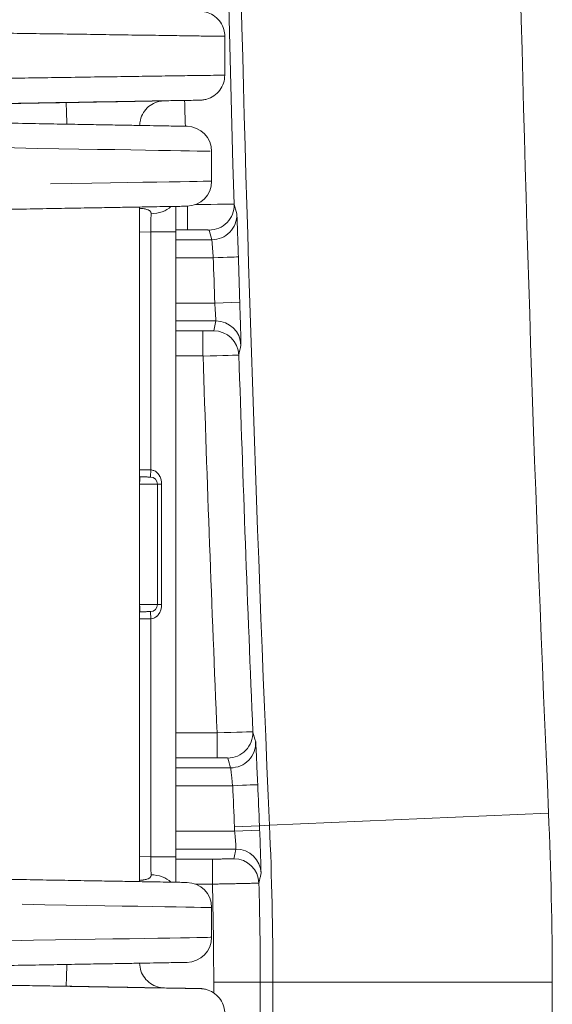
# Model space of a CAD drawing. Header units: inches. Extents: x 0.3 to 84.8, y 1.5 to 53.5.
# Tile 59 of 107: x 67.444 to 68.188, y 23.461 to 24.836. Entities that reach past the tile are written whole.
import ezdxf

# ---------------------------------------------------------------- set-up
doc = ezdxf.new("R2010")
doc.units = ezdxf.units.IN
doc.header["$LTSCALE"] = 2.5
doc.header["$MEASUREMENT"] = 0
doc.layers.add('Visible (ANSI)', color=7, linetype='Continuous', lineweight=18)
doc.layers.add('Visible Narrow (ANSI)', color=7, linetype='Continuous', lineweight=5)

msp = doc.modelspace()

# ---------------------------------------------------------------- linework, layer by layer
at = {"layer": 'Visible (ANSI)'}
for p, q in [((67.7307, 24.8127), (67.7307, 24.7585)), ((67.7307, 24.7585), (67.7307, 24.7585)), ((67.6447, 24.7225), (67.6675, 24.7229)), ((67.7124, 24.652), (67.7124, 24.6104)), ((67.6119, 24.5743), (67.6119, 23.6321)), ((67.7469, 24.5565), (67.7469, 24.5566)), ((67.6624, 24.5395), (67.6624, 23.6668)), ((67.7469, 24.4003), (67.7469, 24.4003)), ((67.6121, 24.1973), (67.6119, 24.1974)), ((67.6369, 24.1871), (67.6369, 24.1871)), ((67.6369, 24.0192), (67.6369, 24.1871)), ((67.6119, 24.009), (67.6121, 24.009)), ((67.7469, 23.7919), (67.7469, 23.7919)), ((67.7124, 23.5959), (67.7124, 23.5543)), ((67.6675, 23.4832), (67.6447, 23.4836))]:
    msp.add_line(p, q, dxfattribs=at)
for centre, radius, start, end in [((67.6774, 24.652), 0.035, 0, 89), ((67.6774, 24.6104), 0.035, 271, 0), ((67.6269, 24.1871), 0.01, 359.9999, 88.9948), ((67.6269, 24.0192), 0.01, 271, 0), ((67.6774, 23.5959), 0.035, 0, 89), ((67.6774, 23.5543), 0.035, 271, 0)]:
    msp.add_arc(centre, radius, start, end, dxfattribs=at)
for points, knots in [([(67.6675, 24.8482), (67.6781, 24.848), (67.6862, 24.8479), (67.6933, 24.8477), (67.6949, 24.8477), (67.696, 24.8477), (67.6962, 24.8477), (67.6966, 24.8477), (67.6967, 24.8477), (67.6971, 24.8476), (67.6972, 24.8476), (67.6976, 24.8476), (67.6978, 24.8476), (67.6985, 24.8476), (67.699, 24.8475), (67.7004, 24.8474), (67.7014, 24.8472), (67.7041, 24.8467), (67.7058, 24.8462), (67.7109, 24.8444), (67.7141, 24.8427), (67.7199, 24.8382), (67.7225, 24.8354), (67.7267, 24.8293), (67.7283, 24.8258), (67.7302, 24.8192), (67.7307, 24.8159), (67.7307, 24.8127)], [0, 0, 0, 0, 0.1511823, 0.1511823, 0.2249893, 0.2249893, 0.2487671, 0.2487671, 0.2576958, 0.2576958, 0.2608338, 0.2608338, 0.2627316, 0.2627316, 0.2665558, 0.2665558, 0.2740505, 0.2740505, 0.2875464, 0.2875464, 0.3149191, 0.3149191, 0.3432478, 0.3432478, 0.371574, 0.371574, 0.3961693, 0.3961693, 0.3961693, 0.3961693]), ([(67.7307, 24.7585), (67.7307, 24.7547), (67.7301, 24.7509), (67.7277, 24.7438), (67.7259, 24.7404), (67.7214, 24.7345), (67.7187, 24.7318), (67.7126, 24.7276), (67.7091, 24.7259), (67.7038, 24.7244), (67.702, 24.724), (67.6995, 24.7237), (67.6988, 24.7236), (67.6981, 24.7235), (67.6979, 24.7235), (67.6976, 24.7235), (67.6975, 24.7235), (67.6972, 24.7235), (67.6971, 24.7235), (67.697, 24.7235), (67.6969, 24.7235), (67.6967, 24.7235), (67.6966, 24.7235), (67.6964, 24.7235), (67.6962, 24.7235), (67.6956, 24.7234), (67.6948, 24.7234), (67.6905, 24.7234), (67.6842, 24.7232), (67.6728, 24.723), (67.6702, 24.723), (67.6675, 24.7229)], [0, 0, 0, 0, 0.0287637, 0.0287637, 0.0570749, 0.0570749, 0.0854023, 0.0854023, 0.1137285, 0.1137285, 0.1277188, 0.1277188, 0.1328817, 0.1328817, 0.1340249, 0.1340249, 0.1359154, 0.1359154, 0.1375699, 0.1375699, 0.1400878, 0.1400878, 0.1454697, 0.1454697, 0.1615902, 0.1615902, 0.2099903, 0.2099903, 0.356855, 0.356855, 0.396232, 0.396232, 0.396232, 0.396232]), ([(67.646, 24.7226), (67.646, 24.7226), (67.646, 24.7226), (67.6459, 24.7226), (67.6459, 24.7226), (67.6458, 24.7226), (67.6457, 24.7226), (67.6455, 24.7226), (67.6454, 24.7226), (67.6452, 24.7226), (67.6451, 24.7226), (67.6448, 24.7225), (67.6447, 24.7225), (67.6438, 24.7225), (67.6431, 24.7224), (67.6416, 24.7222), (67.6409, 24.7221), (67.6381, 24.7215), (67.636, 24.7209), (67.6305, 24.7187), (67.6273, 24.7168), (67.6216, 24.7121), (67.6191, 24.7092), (67.6152, 24.7029), (67.6138, 24.6994), (67.6123, 24.6933), (67.612, 24.6907), (67.6119, 24.6882)], [0.5163023, 0.5163023, 0.5163023, 0.5163023, 0.5194337, 0.5194337, 0.5232119, 0.5232119, 0.5260546, 0.5260546, 0.5274354, 0.5274354, 0.5288259, 0.5288259, 0.5302116, 0.5302116, 0.5358221, 0.5358221, 0.5413163, 0.5413163, 0.557858, 0.557858, 0.5858671, 0.5858671, 0.6141953, 0.6141953, 0.6425217, 0.6425217, 0.661815, 0.661815, 0.661815, 0.661815]), ([(67.6781, 24.687), (67.6781, 24.687), (67.6772, 24.6871), (67.6756, 24.6871), (67.6755, 24.6871), (67.6754, 24.6871), (67.6754, 24.6871), (67.6737, 24.6871), (67.6712, 24.6872), (67.6681, 24.6872), (67.668, 24.6872), (67.6679, 24.6872), (67.6678, 24.6872), (67.6646, 24.6873), (67.6608, 24.6873), (67.6563, 24.6874), (67.6562, 24.6874), (67.6561, 24.6874), (67.656, 24.6874), (67.6515, 24.6875), (67.6463, 24.6876), (67.6406, 24.6877), (67.6405, 24.6877), (67.6404, 24.6877), (67.6403, 24.6877), (67.6345, 24.6878), (67.6281, 24.6879), (67.621, 24.688), (67.621, 24.688), (67.6209, 24.688), (67.6209, 24.688), (67.6138, 24.6882), (67.6061, 24.6883), (67.5977, 24.6884), (67.5893, 24.6886), (67.5803, 24.6887), (67.5706, 24.6889), (67.5705, 24.6889), (67.5704, 24.6889), (67.5703, 24.6889), (67.5606, 24.6891), (67.5503, 24.6893), (67.5391, 24.6895), (67.5389, 24.6895), (67.5387, 24.6895), (67.5385, 24.6895), (67.5274, 24.6897), (67.5155, 24.6899), (67.5028, 24.6901), (67.5024, 24.6901), (67.5021, 24.6901), (67.5017, 24.6901), (67.489, 24.6903), (67.4755, 24.6906), (67.4609, 24.6908), (67.4604, 24.6908), (67.4598, 24.6909), (67.4593, 24.6909), (67.4448, 24.6911), (67.4292, 24.6914), (67.4126, 24.6917)], [0, 0, 0, 0, 0.087207, 0.087207, 0.087207, 0.090909, 0.090909, 0.090909, 0.178894, 0.178894, 0.178894, 0.181818, 0.181818, 0.181818, 0.270586, 0.270586, 0.270586, 0.272727, 0.272727, 0.272727, 0.362278, 0.362278, 0.362278, 0.363636, 0.363636, 0.363636, 0.453969, 0.453969, 0.453969, 0.454545, 0.454545, 0.454545, 0.545455, 0.545455, 0.545455, 0.636364, 0.636364, 0.636364, 0.637352, 0.637352, 0.637352, 0.727273, 0.727273, 0.727273, 0.729044, 0.729044, 0.729044, 0.818182, 0.818182, 0.818182, 0.820736, 0.820736, 0.820736, 0.909091, 0.909091, 0.909091, 0.912424, 0.912424, 0.912424, 1, 1, 1, 1]), ([(67.4126, 24.5708), (67.4292, 24.5711), (67.4448, 24.5713), (67.4593, 24.5716), (67.4598, 24.5716), (67.4604, 24.5716), (67.4609, 24.5716), (67.4755, 24.5719), (67.489, 24.5721), (67.5017, 24.5723), (67.5021, 24.5723), (67.5024, 24.5724), (67.5028, 24.5724), (67.5155, 24.5726), (67.5274, 24.5728), (67.5385, 24.573), (67.5387, 24.573), (67.5389, 24.573), (67.5391, 24.573), (67.5503, 24.5732), (67.5606, 24.5734), (67.5703, 24.5735), (67.5704, 24.5735), (67.5705, 24.5735), (67.5706, 24.5735), (67.5803, 24.5737), (67.5893, 24.5739), (67.5977, 24.574), (67.606, 24.5742), (67.6138, 24.5743), (67.6209, 24.5744), (67.6209, 24.5744), (67.621, 24.5744), (67.621, 24.5744), (67.6281, 24.5745), (67.6345, 24.5747), (67.6403, 24.5748), (67.6404, 24.5748), (67.6405, 24.5748), (67.6406, 24.5748), (67.6463, 24.5749), (67.6515, 24.575), (67.656, 24.575), (67.6561, 24.575), (67.6562, 24.575), (67.6563, 24.575), (67.6608, 24.5751), (67.6646, 24.5752), (67.6678, 24.5752), (67.6679, 24.5752), (67.668, 24.5752), (67.6681, 24.5752), (67.6712, 24.5753), (67.6737, 24.5753), (67.6754, 24.5754), (67.6754, 24.5754), (67.6755, 24.5754), (67.6756, 24.5754), (67.6772, 24.5754), (67.6781, 24.5754), (67.6781, 24.5754)], [0, 0, 0, 0, 0.087577, 0.087577, 0.087577, 0.090909, 0.090909, 0.090909, 0.179265, 0.179265, 0.179265, 0.181818, 0.181818, 0.181818, 0.270957, 0.270957, 0.270957, 0.272727, 0.272727, 0.272727, 0.362648, 0.362648, 0.362648, 0.363636, 0.363636, 0.363636, 0.45434, 0.45434, 0.45434, 0.545455, 0.545455, 0.545455, 0.546032, 0.546032, 0.546032, 0.636364, 0.636364, 0.636364, 0.637724, 0.637724, 0.637724, 0.727273, 0.727273, 0.727273, 0.729415, 0.729415, 0.729415, 0.818182, 0.818182, 0.818182, 0.821108, 0.821108, 0.821108, 0.909091, 0.909091, 0.909091, 0.912795, 0.912795, 0.912795, 1, 1, 1, 1]), ([(67.6624, 24.5751), (67.6624, 24.5725), (67.6624, 24.5655), (67.6624, 24.5535), (67.6624, 24.5443), (67.6624, 24.5395)], [0.3374933, 0.3374933, 0.3374933, 0.3374933, 0.5, 0.75, 1, 1, 1, 1]), ([(67.6271, 24.1971), (67.6271, 24.1971), (67.627, 24.1971), (67.6268, 24.1971), (67.6266, 24.1971), (67.6261, 24.1971), (67.6258, 24.1971), (67.6251, 24.1971), (67.6247, 24.1971), (67.6238, 24.1971), (67.6232, 24.1972), (67.6221, 24.1972), (67.6215, 24.1972), (67.6202, 24.1972), (67.6195, 24.1972), (67.6181, 24.1972), (67.6174, 24.1973), (67.6159, 24.1973), (67.6151, 24.1973), (67.6136, 24.1973), (67.6129, 24.1973), (67.6121, 24.1973)], [0.0000001, 0.0000001, 0.0000001, 0.0000001, 0.1021082, 0.1021082, 0.2000001, 0.2000001, 0.3043327, 0.3043327, 0.4, 0.4, 0.5044797, 0.5044797, 0.6, 0.6, 0.7046106, 0.7046106, 0.8, 0.8, 0.9069102, 0.9069102, 1, 1, 1, 1]), ([(67.6121, 24.009), (67.6129, 24.009), (67.6136, 24.009), (67.6151, 24.009), (67.6159, 24.009), (67.6174, 24.0091), (67.6181, 24.0091), (67.6195, 24.0091), (67.6202, 24.0091), (67.6215, 24.0091), (67.6221, 24.0092), (67.6232, 24.0092), (67.6238, 24.0092), (67.6247, 24.0092), (67.6251, 24.0092), (67.6258, 24.0092), (67.6261, 24.0092), (67.6266, 24.0092), (67.6268, 24.0092), (67.627, 24.0092), (67.6271, 24.0092), (67.6271, 24.0092)], [0.0000001, 0.0000001, 0.0000001, 0.0000001, 0.0930899, 0.0930899, 0.2000001, 0.2000001, 0.2953895, 0.2953895, 0.4000001, 0.4000001, 0.4955204, 0.4955204, 0.6, 0.6, 0.6956674, 0.6956674, 0.8, 0.8, 0.8978919, 0.8978919, 1, 1, 1, 1]), ([(67.6624, 23.6668), (67.6624, 23.6621), (67.6624, 23.6528), (67.6624, 23.6408), (67.6624, 23.6338), (67.6624, 23.6312)], [0, 0, 0, 0, 0.25, 0.5, 0.6625067, 0.6625067, 0.6625067, 0.6625067]), ([(67.6781, 23.6309), (67.6781, 23.6309), (67.6772, 23.6309), (67.6756, 23.631), (67.6755, 23.631), (67.6754, 23.631), (67.6754, 23.631), (67.6737, 23.631), (67.6712, 23.631), (67.6681, 23.6311), (67.668, 23.6311), (67.6679, 23.6311), (67.6678, 23.6311), (67.6646, 23.6311), (67.6608, 23.6312), (67.6563, 23.6313), (67.6562, 23.6313), (67.6561, 23.6313), (67.656, 23.6313), (67.6515, 23.6314), (67.6463, 23.6315), (67.6406, 23.6316), (67.6405, 23.6316), (67.6404, 23.6316), (67.6403, 23.6316), (67.6345, 23.6317), (67.6281, 23.6318), (67.621, 23.6319), (67.621, 23.6319), (67.6209, 23.6319), (67.6209, 23.6319), (67.6138, 23.632), (67.6061, 23.6322), (67.5977, 23.6323), (67.5893, 23.6325), (67.5803, 23.6326), (67.5706, 23.6328), (67.5705, 23.6328), (67.5704, 23.6328), (67.5703, 23.6328), (67.5606, 23.633), (67.5503, 23.6331), (67.5391, 23.6333), (67.5389, 23.6333), (67.5387, 23.6333), (67.5385, 23.6333), (67.5274, 23.6335), (67.5155, 23.6337), (67.5028, 23.634), (67.5024, 23.634), (67.5021, 23.634), (67.5017, 23.634), (67.489, 23.6342), (67.4755, 23.6344), (67.4609, 23.6347), (67.4604, 23.6347), (67.4598, 23.6347), (67.4593, 23.6347), (67.4448, 23.635), (67.4292, 23.6353), (67.4126, 23.6355)], [0, 0, 0, 0, 0.0872047, 0.0872047, 0.0872047, 0.0909091, 0.0909091, 0.0909091, 0.1788924, 0.1788924, 0.1788924, 0.1818182, 0.1818182, 0.1818182, 0.2705845, 0.2705845, 0.2705845, 0.2727273, 0.2727273, 0.2727273, 0.362276, 0.362276, 0.362276, 0.3636364, 0.3636364, 0.3636364, 0.4539678, 0.4539678, 0.4539678, 0.4545455, 0.4545455, 0.4545455, 0.5454545, 0.5454545, 0.5454545, 0.6363636, 0.6363636, 0.6363636, 0.6373516, 0.6373516, 0.6373516, 0.7272727, 0.7272727, 0.7272727, 0.7290431, 0.7290431, 0.7290431, 0.8181818, 0.8181818, 0.8181818, 0.8207352, 0.8207352, 0.8207352, 0.9090909, 0.9090909, 0.9090909, 0.9124234, 0.9124234, 0.9124234, 1, 1, 1, 1]), ([(67.4126, 23.5147), (67.4292, 23.5149), (67.4448, 23.5152), (67.4593, 23.5155), (67.4598, 23.5155), (67.4604, 23.5155), (67.4609, 23.5155), (67.4755, 23.5158), (67.489, 23.516), (67.5017, 23.5162), (67.5021, 23.5162), (67.5024, 23.5162), (67.5028, 23.5162), (67.5155, 23.5165), (67.5274, 23.5167), (67.5385, 23.5169), (67.5387, 23.5169), (67.5389, 23.5169), (67.5391, 23.5169), (67.5503, 23.5171), (67.5606, 23.5172), (67.5703, 23.5174), (67.5704, 23.5174), (67.5705, 23.5174), (67.5706, 23.5174), (67.5803, 23.5176), (67.5893, 23.5177), (67.5977, 23.5179), (67.606, 23.518), (67.6138, 23.5182), (67.6209, 23.5183), (67.6209, 23.5183), (67.621, 23.5183), (67.621, 23.5183), (67.6281, 23.5184), (67.6345, 23.5185), (67.6403, 23.5186), (67.6404, 23.5186), (67.6405, 23.5186), (67.6406, 23.5186), (67.6463, 23.5187), (67.6515, 23.5188), (67.656, 23.5189), (67.6561, 23.5189), (67.6562, 23.5189), (67.6563, 23.5189), (67.6608, 23.519), (67.6646, 23.5191), (67.6678, 23.5191), (67.6679, 23.5191), (67.668, 23.5191), (67.6681, 23.5191), (67.6712, 23.5192), (67.6737, 23.5192), (67.6754, 23.5192), (67.6754, 23.5192), (67.6755, 23.5192), (67.6756, 23.5192), (67.6772, 23.5193), (67.6781, 23.5193), (67.6781, 23.5193)], [0, 0, 0, 0, 0.087576, 0.087576, 0.087576, 0.090909, 0.090909, 0.090909, 0.179264, 0.179264, 0.179264, 0.181818, 0.181818, 0.181818, 0.270956, 0.270956, 0.270956, 0.272727, 0.272727, 0.272727, 0.362648, 0.362648, 0.362648, 0.363636, 0.363636, 0.363636, 0.454339, 0.454339, 0.454339, 0.545455, 0.545455, 0.545455, 0.546031, 0.546031, 0.546031, 0.636364, 0.636364, 0.636364, 0.637722, 0.637722, 0.637722, 0.727273, 0.727273, 0.727273, 0.729414, 0.729414, 0.729414, 0.818182, 0.818182, 0.818182, 0.821106, 0.821106, 0.821106, 0.909091, 0.909091, 0.909091, 0.912793, 0.912793, 0.912793, 1, 1, 1, 1]), ([(67.6119, 23.5181), (67.612, 23.5145), (67.6126, 23.5108), (67.6149, 23.5038), (67.6167, 23.5005), (67.6212, 23.4945), (67.6239, 23.4919), (67.63, 23.4876), (67.6335, 23.486), (67.6388, 23.4844), (67.6406, 23.4841), (67.6432, 23.4837), (67.644, 23.4837), (67.6448, 23.4836), (67.6449, 23.4836), (67.6452, 23.4836), (67.6453, 23.4836), (67.6455, 23.4836), (67.6456, 23.4836), (67.6457, 23.4836), (67.6458, 23.4836), (67.6459, 23.4835), (67.6459, 23.4835), (67.646, 23.4835), (67.646, 23.4835), (67.646, 23.4835)], [0.0010132, 0.0010132, 0.0010132, 0.0010132, 0.0287616, 0.0287616, 0.0570729, 0.0570729, 0.0854003, 0.0854003, 0.1137266, 0.1137266, 0.127733, 0.127733, 0.1335002, 0.1335002, 0.1346521, 0.1346521, 0.1362127, 0.1362127, 0.1376416, 0.1376416, 0.1397805, 0.1397805, 0.1442096, 0.1442096, 0.1469493, 0.1469493, 0.1469493, 0.1469493]), ([(67.6675, 23.4832), (67.6781, 23.483), (67.6862, 23.4829), (67.6933, 23.4827), (67.6949, 23.4827), (67.696, 23.4827), (67.6962, 23.4827), (67.6966, 23.4827), (67.6967, 23.4827), (67.6971, 23.4826), (67.6972, 23.4826), (67.6976, 23.4826), (67.6978, 23.4826), (67.6985, 23.4826), (67.699, 23.4825), (67.7004, 23.4824), (67.7014, 23.4822), (67.7041, 23.4817), (67.7058, 23.4812), (67.7109, 23.4794), (67.7141, 23.4777), (67.7199, 23.4732), (67.7225, 23.4704), (67.7267, 23.4643), (67.7283, 23.4608), (67.7302, 23.4542), (67.7307, 23.4509), (67.7307, 23.4477)], [0, 0, 0, 0, 0.1511602, 0.1511602, 0.2249673, 0.2249673, 0.2487593, 0.2487593, 0.2576933, 0.2576933, 0.2608373, 0.2608373, 0.2627348, 0.2627348, 0.2665584, 0.2665584, 0.274052, 0.274052, 0.2875465, 0.2875465, 0.3149183, 0.3149183, 0.343247, 0.343247, 0.3715731, 0.3715731, 0.3961716, 0.3961716, 0.3961716, 0.3961716])]:
    msp.add_open_spline(points, degree=3, knots=knots, dxfattribs=at)
at = {"layer": 'Visible Narrow (ANSI)'}
for p, q in [((67.6447, 24.7225), (67.6674, 24.7229)), ((67.6788, 24.5754), (67.6788, 24.5425)), ((67.6274, 24.5395), (67.6119, 24.5393)), ((67.6274, 24.5395), (67.6624, 24.5395)), ((67.6274, 24.5395), (67.6274, 24.2071)), ((67.6788, 24.5425), (67.6624, 24.5425)), ((67.7126, 24.5285), (67.7089, 24.542)), ((67.7126, 24.5285), (67.6624, 24.5285)), ((67.7147, 24.5035), (67.6624, 24.5035)), ((67.6624, 24.4401), (67.7167, 24.4401)), ((67.7516, 24.4412), (67.7167, 24.4401)), ((67.6624, 24.4151), (67.7183, 24.4151)), ((67.7153, 24.4014), (67.7183, 24.4151)), ((67.6624, 24.4012), (67.7003, 24.4012)), ((67.7003, 24.3662), (67.7003, 24.4012)), ((67.6624, 24.3662), (67.7003, 24.3662)), ((67.6274, 24.2071), (67.6119, 24.2074)), ((67.6426, 24.0192), (67.6426, 24.1871)), ((67.6426, 24.0192), (67.6369, 24.0192)), ((67.6119, 23.999), (67.6274, 23.9992)), ((67.6274, 23.9992), (67.6274, 23.6668)), ((67.7199, 23.84), (67.6624, 23.84)), ((67.7199, 23.84), (67.7199, 23.805)), ((67.7199, 23.805), (67.6624, 23.805)), ((67.7389, 23.791), (67.6624, 23.791)), ((67.7417, 23.766), (67.6624, 23.766)), ((67.7932, 23.7108), (68.1828, 23.7278)), ((67.7792, 23.7102), (67.7442, 23.7087)), ((67.7932, 23.7108), (67.7792, 23.7102)), ((67.6624, 23.7026), (67.7445, 23.7026)), ((67.7794, 23.7041), (67.7445, 23.7026)), ((67.6119, 23.6671), (67.6274, 23.6668)), ((67.6624, 23.6776), (67.7464, 23.6776)), ((67.6624, 23.6636), (67.7134, 23.6636)), ((67.7134, 23.6286), (67.7134, 23.6636)), ((67.6899, 23.6286), (67.7134, 23.6286)), ((67.7153, 23.4917), (67.7153, 23.4766)), ((67.7153, 23.4917), (67.7803, 23.4917)), ((67.798, 23.4917), (67.7803, 23.4917)), ((67.7803, 23.4917), (67.7803, 23.0134)), ((67.798, 23.4917), (67.798, 23.0134)), ((67.798, 23.4917), (68.188, 23.4917)), ((68.188, 23.4917), (68.188, 23.0134)), ((67.6674, 23.4832), (67.6447, 23.4836))]:
    msp.add_line(p, q, dxfattribs=at)
for centre, radius, start, end in [((128.2482, 26.3531), 60.5127, 177.49742, 182.50258), ((128.2482, 26.3531), 60.1227, 177.49742, 182.50258), ((128.2482, 26.3531), 60.5304, 178.319568, 181.680432), ((128.2482, 26.3531), 60.5954, 181.541425, 181.575459), ((128.2482, 26.3531), 60.5617, 181.750054, 181.810063), ((128.2482, 26.3531), 60.5267, 181.750054, 181.810063), ((128.2482, 26.3531), 60.5804, 181.879503, 182.377528), ((128.2482, 26.3531), 60.5304, 181.879722, 182.378364), ((128.2482, 26.3531), 60.5617, 182.448308, 182.50258), ((128.2482, 26.3531), 60.5267, 182.448309, 182.50258), ((62.7794, 23.4917), 5.4085, 0, 2.5026), ((62.7794, 23.4917), 4.9695, 2.4322, 2.5026), ((62.7794, 23.4917), 5.0045, 2.4323, 2.5026), ((62.7794, 23.4917), 5.0186, 0, 2.5026), ((62.7794, 23.4917), 4.9359, 0, 1.5897), ((62.7794, 23.4917), 5.0009, 0, 1.5861)]:
    msp.add_arc(centre, radius, start, end, dxfattribs=at)
for centre, major_axis, ratio, start_param, end_param in [((67.5097, 24.6852), (-0.0006, 0.035), 0.016755, 4.847705, 6.282918), ((67.5142, 24.6852), (-0.0006, 0.035), 0.016755, 6.282867, 6.283185), ((66.4624, 24.6733), (1.25, -0.0212), 0.00001, 5.565385, 6.227229), ((66.4624, 24.5892), (-1.25, -0.0212), 0.00001, 3.064145, 3.750875), ((67.6274, 24.59), (-0.035, 0), 0.720187, 1.583367, 2.507868), ((67.6789, 24.577), (0.065, 0.001), 0.008049, 0.004655, 1.401038), ((67.7089, 24.577), (0.0337, 0.0094), 0.999836, 4.439962, 6.040005), ((67.6274, 24.5395), (-0.0006, -0.035), 0.000016, 3.90817, 4.712254), ((67.7126, 24.5635), (0.0337, 0.0094), 0.999836, 4.43975, 6.040019), ((67.7147, 24.5035), (0.035, 0.0011), 0.00001, 4.71239, 6.278864), ((67.7183, 24.3802), (0.0342, -0.0074), 0.999841, 0.246744, 1.784948), ((67.7153, 24.3664), (0.0342, -0.0074), 0.999841, 0.246811, 1.784729), ((67.7003, 24.3664), (0.05, 0.0011), 0.005239, 4.712367, 6.278862), ((67.6119, 24.1874), (0.00017, 0.01), 0.00001, 6.271134, 7.853982), ((67.6469, 24.1871), (-0.01, 0), 0.000114, 0.000063, 1.123063), ((67.6119, 24.019), (0.00017, -0.01), 0.00001, 4.712389, 6.283041), ((67.7199, 23.8397), (0.05, 0.0015), 0.005235, 0.004485, 1.570822), ((67.7349, 23.8397), (0.0336, 0.0098), 0.999835, 4.428585, 6.040809), ((67.7389, 23.826), (0.0336, 0.0098), 0.999835, 4.42837, 6.040824), ((67.7417, 23.766), (0.035, 0.0015), 0.00001, 4.712381, 6.278845), ((67.7464, 23.6426), (0.0342, -0.0075), 0.99984, 0.24663, 1.786999), ((67.6274, 23.6668), (0.035, 0), 0.00001, 4.712275, 6.282957), ((67.6274, 23.6668), (0.0006, -0.035), 0.000016, 4.712319, 5.51618), ((67.7434, 23.6291), (0.0342, -0.0076), 0.99984, 0.246542, 1.789584), ((67.6274, 23.6164), (-0.035, 0), 0.720199, 3.775374, 4.699833), ((66.4624, 23.6171), (1.25, -0.0212), 0.00001, 5.620381, 6.296624), ((66.4624, 23.5331), (-1.25, -0.0212), 0.00001, 3.154577, 3.825684), ((67.5097, 23.5209), (-0.0006, -0.035), 0.016755, 0.000255, 1.441235)]:
    msp.add_ellipse(centre, major_axis=major_axis, ratio=ratio, start_param=start_param, end_param=end_param, dxfattribs=at)
for points, knots in [([(67.7307, 24.8127), (67.7307, 24.8127), (67.7304, 24.8127), (67.7263, 24.8127), (67.7121, 24.8129), (67.69, 24.8132), (67.6608, 24.8137), (67.6257, 24.8142), (67.5861, 24.8147), (67.5436, 24.8154), (67.4998, 24.816), (67.4564, 24.8166), (67.4153, 24.8172), (67.3904, 24.8176), (67.3789, 24.8178)], [0.2034006, 0.2034006, 0.2034006, 0.2034006, 0.2142857, 0.2857143, 0.3571429, 0.4285714, 0.5, 0.5714286, 0.6428571, 0.7142857, 0.7857143, 0.8571429, 0.9285714, 0.9999948, 0.9999948, 0.9999948, 0.9999948]), ([(67.7307, 24.7585), (67.7307, 24.7585), (67.7304, 24.7585), (67.7263, 24.7584), (67.7121, 24.7582), (67.69, 24.7579), (67.6608, 24.7575), (67.6257, 24.757), (67.5861, 24.7564), (67.5436, 24.7558), (67.4998, 24.7551), (67.4564, 24.7545), (67.4153, 24.7539), (67.3904, 24.7535), (67.3789, 24.7533)], [0.2034026, 0.2034026, 0.2034026, 0.2034026, 0.2142857, 0.2857143, 0.3571429, 0.4285714, 0.5, 0.5714286, 0.6428571, 0.7142857, 0.7857143, 0.8571429, 0.9285714, 0.9999936, 0.9999936, 0.9999936, 0.9999936]), ([(67.5091, 24.7202), (67.4996, 24.7201), (67.481, 24.7197), (67.4539, 24.7193), (67.4296, 24.7188), (67.4088, 24.7185), (67.3924, 24.7182), (67.3813, 24.718), (67.3759, 24.7179), (67.3763, 24.7179), (67.3827, 24.718), (67.3947, 24.7182), (67.4118, 24.7185), (67.4333, 24.7188), (67.4581, 24.7193), (67.484, 24.7197), (67.5011, 24.72), (67.5091, 24.7202)], [0, 0, 0, 0, 0.0666667, 0.1333333, 0.2, 0.2666667, 0.3333333, 0.4, 0.4666667, 0.5333333, 0.6, 0.6666667, 0.7333333, 0.8, 0.8666667, 0.9333333, 0.9894779, 0.9894779, 0.9894779, 0.9894779]), ([(67.6674, 24.7229), (67.6735, 24.723), (67.6786, 24.7231), (67.6828, 24.7232), (67.6832, 24.7232), (67.6836, 24.7232), (67.6839, 24.7232), (67.688, 24.7233), (67.6911, 24.7234), (67.6932, 24.7234), (67.6934, 24.7234), (67.6935, 24.7234), (67.6937, 24.7234), (67.6956, 24.7234), (67.6965, 24.7235), (67.6963, 24.7235), (67.6962, 24.7235), (67.6962, 24.7235), (67.6962, 24.7235), (67.6958, 24.7235), (67.6943, 24.7234), (67.6917, 24.7234), (67.6916, 24.7234), (67.6916, 24.7234), (67.6915, 24.7234), (67.6887, 24.7233), (67.6848, 24.7233), (67.6798, 24.7232), (67.6798, 24.7232), (67.6797, 24.7232), (67.6796, 24.7232), (67.6745, 24.7231), (67.6683, 24.723), (67.6611, 24.7229), (67.654, 24.7228), (67.6458, 24.7226), (67.6368, 24.7225), (67.6366, 24.7225), (67.6364, 24.7225), (67.6362, 24.7225), (67.6273, 24.7223), (67.6177, 24.7221), (67.6075, 24.722), (67.6071, 24.722), (67.6066, 24.7219), (67.6062, 24.7219), (67.5961, 24.7218), (67.5855, 24.7216), (67.5744, 24.7214), (67.5737, 24.7214), (67.5731, 24.7214), (67.5724, 24.7214), (67.5615, 24.7212), (67.5503, 24.721), (67.5389, 24.7208), (67.538, 24.7208), (67.537, 24.7207), (67.5361, 24.7207), (67.5249, 24.7205), (67.5136, 24.7203), (67.5023, 24.7201), (67.5012, 24.7201), (67.5, 24.7201), (67.4989, 24.7201), (67.4878, 24.7199), (67.4769, 24.7197), (67.4662, 24.7195), (67.4648, 24.7195), (67.4635, 24.7195), (67.4622, 24.7194), (67.4517, 24.7192), (67.4415, 24.7191), (67.4318, 24.7189), (67.4304, 24.7189), (67.429, 24.7188), (67.4276, 24.7188), (67.4182, 24.7187), (67.4093, 24.7185), (67.4008, 24.7184)], [0, 0, 0, 0, 0.06521, 0.06521, 0.06521, 0.071429, 0.071429, 0.071429, 0.137969, 0.137969, 0.137969, 0.142857, 0.142857, 0.142857, 0.210685, 0.210685, 0.210685, 0.214286, 0.214286, 0.214286, 0.283408, 0.283408, 0.283408, 0.285714, 0.285714, 0.285714, 0.35613, 0.35613, 0.35613, 0.357143, 0.357143, 0.357143, 0.428571, 0.428571, 0.428571, 0.5, 0.5, 0.5, 0.501571, 0.501571, 0.501571, 0.571429, 0.571429, 0.571429, 0.574292, 0.574292, 0.574292, 0.642857, 0.642857, 0.642857, 0.647015, 0.647015, 0.647015, 0.714286, 0.714286, 0.714286, 0.719738, 0.719738, 0.719738, 0.785714, 0.785714, 0.785714, 0.792464, 0.792464, 0.792464, 0.857143, 0.857143, 0.857143, 0.865178, 0.865178, 0.865178, 0.928571, 0.928571, 0.928571, 0.937963, 0.937963, 0.937963, 1, 1, 1, 1]), ([(67.6119, 24.5725), (67.6137, 24.5724), (67.6154, 24.5722), (67.6187, 24.5717), (67.6204, 24.5714), (67.6219, 24.571), (67.6219, 24.571), (67.6233, 24.5705), (67.6244, 24.5701), (67.6254, 24.5694), (67.6255, 24.5694), (67.6263, 24.5687), (67.6269, 24.5681), (67.6273, 24.5673), (67.6274, 24.5671), (67.6278, 24.5663), (67.6279, 24.5656), (67.6279, 24.5648)], [0.2993544, 0.2993544, 0.2993544, 0.2993544, 0.4233381, 0.4233381, 0.5714286, 0.5714286, 0.577506, 0.577506, 0.7142857, 0.7142857, 0.7318619, 0.7318619, 0.8571429, 0.8571429, 0.8861361, 0.8861361, 1, 1, 1, 1]), ([(67.7497, 24.5046), (67.7495, 24.511), (67.7493, 24.5171), (67.7491, 24.5229), (67.7489, 24.5288), (67.7487, 24.5344), (67.7486, 24.5395), (67.7484, 24.5445), (67.7483, 24.549), (67.7481, 24.5527), (67.748, 24.5564), (67.7479, 24.5594), (67.7478, 24.5614), (67.7477, 24.5634), (67.7476, 24.5645), (67.7476, 24.5646)], [0, 0, 0, 0, 0.2, 0.2, 0.2, 0.4, 0.4, 0.4, 0.6, 0.6, 0.6, 0.8, 0.8, 0.8, 1, 1, 1, 1]), ([(67.7089, 24.542), (67.7089, 24.542), (67.7088, 24.542), (67.7088, 24.542), (67.7087, 24.542), (67.7087, 24.5421), (67.7086, 24.5421), (67.7085, 24.5421), (67.7084, 24.5421), (67.7082, 24.5421), (67.7081, 24.5421), (67.708, 24.5421), (67.7079, 24.5421), (67.7077, 24.5421), (67.7074, 24.5422), (67.7071, 24.5422), (67.707, 24.5422), (67.7069, 24.5422), (67.7067, 24.5422), (67.7064, 24.5422), (67.706, 24.5422), (67.7055, 24.5422), (67.7053, 24.5422), (67.7051, 24.5422), (67.705, 24.5423), (67.7044, 24.5423), (67.7038, 24.5423), (67.7031, 24.5423), (67.7029, 24.5423), (67.7027, 24.5423), (67.7025, 24.5423), (67.7017, 24.5423), (67.7009, 24.5424), (67.6999, 24.5424), (67.6997, 24.5424), (67.6995, 24.5424), (67.6993, 24.5424), (67.6982, 24.5424), (67.697, 24.5424), (67.6957, 24.5424), (67.6955, 24.5424), (67.6953, 24.5424), (67.6951, 24.5424), (67.6937, 24.5424), (67.6922, 24.5425), (67.6906, 24.5425), (67.6905, 24.5425), (67.6903, 24.5425), (67.6901, 24.5425), (67.6885, 24.5425), (67.6867, 24.5425), (67.6849, 24.5425), (67.6829, 24.5425), (67.681, 24.5425), (67.6789, 24.5425), (67.6789, 24.5425), (67.6789, 24.5425), (67.6788, 24.5425)], [0, 0, 0, 0, 0.061241, 0.061241, 0.061241, 0.1, 0.1, 0.1, 0.1651236, 0.1651236, 0.1651236, 0.2, 0.2, 0.2, 0.2694676, 0.2694676, 0.2694676, 0.3, 0.3, 0.3, 0.3736657, 0.3736657, 0.3736657, 0.4, 0.4, 0.4, 0.4778643, 0.4778643, 0.4778643, 0.5, 0.5, 0.5, 0.5820914, 0.5820914, 0.5820914, 0.6, 0.6, 0.6, 0.6863665, 0.6863665, 0.6863665, 0.7, 0.7, 0.7, 0.7905733, 0.7905733, 0.7905733, 0.8, 0.8, 0.8, 0.8947087, 0.8947087, 0.8947087, 0.998915, 0.998915, 0.998915, 1, 1, 1, 1]), ([(67.7147, 24.5035), (67.7146, 24.5048), (67.7145, 24.506), (67.7144, 24.5072), (67.7143, 24.5086), (67.7142, 24.5099), (67.7141, 24.5112), (67.714, 24.5129), (67.7139, 24.5145), (67.7137, 24.5161), (67.7137, 24.5168), (67.7136, 24.5174), (67.7136, 24.5181), (67.7134, 24.52), (67.7133, 24.5217), (67.7132, 24.5232), (67.7132, 24.5233), (67.7131, 24.5235), (67.7131, 24.5236), (67.713, 24.5252), (67.7129, 24.5264), (67.7128, 24.5272), (67.7128, 24.5273), (67.7128, 24.5274), (67.7128, 24.5275), (67.7127, 24.5281), (67.7127, 24.5285), (67.7126, 24.5285)], [0, 0, 0, 0, 0.0945548, 0.0945548, 0.0945548, 0.2, 0.2, 0.2, 0.3377237, 0.3377237, 0.3377237, 0.4, 0.4, 0.4, 0.5814005, 0.5814005, 0.5814005, 0.6, 0.6, 0.6, 0.8, 0.8, 0.8, 0.8249557, 0.8249557, 0.8249557, 0.9999634, 0.9999634, 0.9999634, 0.9999634]), ([(67.7183, 24.4151), (67.7184, 24.4152), (67.7183, 24.4156), (67.7183, 24.4165), (67.7183, 24.4173), (67.7182, 24.4185), (67.7181, 24.4201), (67.718, 24.4216), (67.7179, 24.4235), (67.7177, 24.4256), (67.7176, 24.4277), (67.7174, 24.43), (67.7172, 24.4325), (67.7171, 24.4349), (67.7169, 24.4375), (67.7167, 24.4401)], [0.0000006, 0.0000006, 0.0000006, 0.0000006, 0.2, 0.2, 0.2, 0.4, 0.4, 0.4, 0.6, 0.6, 0.6, 0.8, 0.8, 0.8, 1, 1, 1, 1]), ([(67.7533, 24.3813), (67.7533, 24.3814), (67.7533, 24.3825), (67.7533, 24.3845), (67.7532, 24.3865), (67.7532, 24.3894), (67.7531, 24.3931), (67.753, 24.3968), (67.7529, 24.4013), (67.7527, 24.4064), (67.7526, 24.4114), (67.7524, 24.4171), (67.7522, 24.4229), (67.752, 24.4288), (67.7518, 24.4348), (67.7516, 24.4412)], [0, 0, 0, 0, 0.2, 0.2, 0.2, 0.4, 0.4, 0.4, 0.6, 0.6, 0.6, 0.8, 0.8, 0.8, 1, 1, 1, 1]), ([(67.7003, 24.4012), (67.701, 24.4012), (67.7016, 24.4012), (67.7023, 24.4012), (67.7029, 24.4012), (67.7035, 24.4012), (67.7042, 24.4012), (67.7042, 24.4012), (67.7043, 24.4012), (67.7044, 24.4012), (67.705, 24.4012), (67.7055, 24.4012), (67.7061, 24.4012), (67.7062, 24.4012), (67.7063, 24.4012), (67.7065, 24.4012), (67.707, 24.4012), (67.7075, 24.4012), (67.708, 24.4012), (67.7082, 24.4012), (67.7084, 24.4012), (67.7086, 24.4012), (67.7091, 24.4012), (67.7096, 24.4012), (67.71, 24.4012), (67.7103, 24.4012), (67.7105, 24.4012), (67.7108, 24.4012), (67.7112, 24.4012), (67.7116, 24.4012), (67.712, 24.4013), (67.7123, 24.4013), (67.7125, 24.4013), (67.7128, 24.4013), (67.7131, 24.4013), (67.7134, 24.4013), (67.7137, 24.4013), (67.714, 24.4013), (67.7142, 24.4013), (67.7144, 24.4013), (67.7146, 24.4013), (67.7148, 24.4013), (67.7149, 24.4014), (67.7151, 24.4014), (67.7152, 24.4014), (67.7153, 24.4014), (67.7153, 24.4014), (67.7153, 24.4014), (67.7153, 24.4014)], [0, 0, 0, 0, 0.111111, 0.111111, 0.111111, 0.222222, 0.222222, 0.222222, 0.236385, 0.236385, 0.236385, 0.333333, 0.333333, 0.333333, 0.35697, 0.35697, 0.35697, 0.444444, 0.444444, 0.444444, 0.47753, 0.47753, 0.47753, 0.555556, 0.555556, 0.555556, 0.597945, 0.597945, 0.597945, 0.666667, 0.666667, 0.666667, 0.71868, 0.71868, 0.71868, 0.777778, 0.777778, 0.777778, 0.839263, 0.839263, 0.839263, 0.888889, 0.888889, 0.888889, 0.96043, 0.96043, 0.96043, 1, 1, 1, 1]), ([(67.6274, 24.2071), (67.6274, 24.2058), (67.6274, 24.2045), (67.6273, 24.2033), (67.6273, 24.202), (67.6273, 24.2009), (67.6272, 24.2), (67.6272, 24.1991), (67.6272, 24.1983), (67.6272, 24.1978), (67.6271, 24.1973), (67.6271, 24.1971), (67.6271, 24.1971)], [0, 0, 0, 0, 0.25, 0.25, 0.25, 0.5, 0.5, 0.5, 0.75, 0.75, 0.75, 1, 1, 1, 1]), ([(67.6426, 24.1871), (67.6426, 24.1888), (67.6424, 24.1905), (67.6421, 24.1922), (67.642, 24.1925), (67.6419, 24.1929), (67.6418, 24.1932), (67.6414, 24.195), (67.6407, 24.1969), (67.6398, 24.1985), (67.6397, 24.1988), (67.6395, 24.199), (67.6394, 24.1992), (67.6385, 24.2009), (67.6373, 24.2022), (67.6361, 24.2033), (67.636, 24.2034), (67.6359, 24.2035), (67.6358, 24.2036), (67.6345, 24.2048), (67.6332, 24.2056), (67.6318, 24.2061), (67.6303, 24.2067), (67.6289, 24.207), (67.6274, 24.2071)], [0, 0, 0, 0, 0.1651246, 0.1651246, 0.1651246, 0.2, 0.2, 0.2, 0.3747843, 0.3747843, 0.3747843, 0.4, 0.4, 0.4, 0.5824094, 0.5824094, 0.5824094, 0.6, 0.6, 0.6, 0.7904834, 0.7904834, 0.7904834, 1, 1, 1, 1]), ([(67.6274, 23.9992), (67.6288, 23.9993), (67.6302, 23.9996), (67.6316, 24.0001), (67.6317, 24.0002), (67.6318, 24.0002), (67.6319, 24.0002), (67.6332, 24.0008), (67.6345, 24.0016), (67.6358, 24.0027), (67.6359, 24.0028), (67.636, 24.0029), (67.6362, 24.003), (67.6374, 24.0042), (67.6385, 24.0055), (67.6394, 24.0071), (67.6396, 24.0074), (67.6397, 24.0076), (67.6399, 24.0079), (67.6407, 24.0095), (67.6414, 24.0113), (67.6418, 24.013), (67.6419, 24.0134), (67.642, 24.0138), (67.6421, 24.0142), (67.6424, 24.0159), (67.6426, 24.0175), (67.6426, 24.0192)], [0, 0, 0, 0, 0.2, 0.2, 0.2, 0.2112972, 0.2112972, 0.2112972, 0.4, 0.4, 0.4, 0.4198981, 0.4198981, 0.4198981, 0.6, 0.6, 0.6, 0.6283846, 0.6283846, 0.6283846, 0.8, 0.8, 0.8, 0.8385545, 0.8385545, 0.8385545, 1, 1, 1, 1]), ([(67.6274, 23.9992), (67.6274, 24.0006), (67.6274, 24.0019), (67.6273, 24.0031), (67.6273, 24.0043), (67.6273, 24.0054), (67.6272, 24.0063), (67.6272, 24.0072), (67.6272, 24.008), (67.6271, 24.0085), (67.6271, 24.009), (67.6271, 24.0092), (67.6271, 24.0092)], [0, 0, 0, 0, 0.25, 0.25, 0.25, 0.5, 0.5, 0.5, 0.75, 0.75, 0.75, 1, 1, 1, 1]), ([(67.7767, 23.7675), (67.7764, 23.7739), (67.7762, 23.78), (67.7759, 23.7858), (67.7756, 23.7917), (67.7754, 23.7973), (67.7752, 23.8023), (67.7749, 23.8074), (67.7747, 23.8119), (67.7746, 23.8156), (67.7744, 23.8193), (67.7742, 23.8223), (67.7741, 23.8243), (67.774, 23.8263), (67.7739, 23.8273), (67.7739, 23.8274)], [0, 0, 0, 0, 0.2, 0.2, 0.2, 0.4, 0.4, 0.4, 0.6, 0.6, 0.6, 0.8, 0.8, 0.8, 1, 1, 1, 1]), ([(67.7349, 23.8047), (67.7349, 23.8047), (67.7349, 23.8047), (67.7349, 23.8047), (67.7349, 23.8047), (67.7349, 23.8047), (67.7348, 23.8047), (67.7348, 23.8047), (67.7348, 23.8047), (67.7347, 23.8047), (67.7347, 23.8047), (67.7346, 23.8048), (67.7344, 23.8048), (67.7344, 23.8048), (67.7343, 23.8048), (67.7343, 23.8048), (67.7341, 23.8048), (67.734, 23.8048), (67.7338, 23.8048), (67.7337, 23.8048), (67.7336, 23.8048), (67.7335, 23.8048), (67.7333, 23.8048), (67.733, 23.8048), (67.7328, 23.8048), (67.7326, 23.8048), (67.7324, 23.8048), (67.7322, 23.8048), (67.732, 23.8049), (67.7317, 23.8049), (67.7313, 23.8049), (67.7311, 23.8049), (67.7308, 23.8049), (67.7305, 23.8049), (67.7301, 23.8049), (67.7298, 23.8049), (67.7294, 23.8049), (67.7289, 23.8049), (67.7285, 23.8049), (67.728, 23.8049), (67.7276, 23.8049), (67.7272, 23.8049), (67.7268, 23.8049), (67.7261, 23.8049), (67.7255, 23.8049), (67.7248, 23.8049), (67.7244, 23.8049), (67.724, 23.805), (67.7236, 23.805), (67.7228, 23.805), (67.722, 23.805), (67.7211, 23.805), (67.7211, 23.805), (67.721, 23.805), (67.721, 23.805), (67.7206, 23.805), (67.7203, 23.805), (67.7199, 23.805)], [0, 0, 0, 0, 0.010592, 0.010592, 0.010592, 0.111111, 0.111111, 0.111111, 0.130188, 0.130188, 0.130188, 0.222222, 0.222222, 0.222222, 0.249938, 0.249938, 0.249938, 0.333333, 0.333333, 0.333333, 0.369599, 0.369599, 0.369599, 0.444444, 0.444444, 0.444444, 0.489255, 0.489255, 0.489255, 0.555556, 0.555556, 0.555556, 0.608802, 0.608802, 0.608802, 0.666667, 0.666667, 0.666667, 0.728703, 0.728703, 0.728703, 0.777778, 0.777778, 0.777778, 0.848384, 0.848384, 0.848384, 0.888889, 0.888889, 0.888889, 0.964616, 0.964616, 0.964616, 0.968623, 0.968623, 0.968623, 1, 1, 1, 1]), ([(67.7417, 23.766), (67.7416, 23.7672), (67.7415, 23.7684), (67.7413, 23.7697), (67.7412, 23.771), (67.7411, 23.7724), (67.7409, 23.7737), (67.7408, 23.7753), (67.7406, 23.777), (67.7404, 23.7785), (67.7403, 23.7792), (67.7403, 23.7799), (67.7402, 23.7805), (67.74, 23.7825), (67.7398, 23.7842), (67.7396, 23.7856), (67.7396, 23.7858), (67.7396, 23.7859), (67.7396, 23.7861), (67.7394, 23.7876), (67.7393, 23.7888), (67.7391, 23.7897), (67.7391, 23.7898), (67.7391, 23.7899), (67.7391, 23.79), (67.739, 23.7906), (67.739, 23.7909), (67.7389, 23.791)], [0, 0, 0, 0, 0.0946718, 0.0946718, 0.0946718, 0.2, 0.2, 0.2, 0.3378604, 0.3378604, 0.3378604, 0.4, 0.4, 0.4, 0.5815383, 0.5815383, 0.5815383, 0.6, 0.6, 0.6, 0.8, 0.8, 0.8, 0.825098, 0.825098, 0.825098, 0.9999756, 0.9999756, 0.9999756, 0.9999756]), ([(67.7464, 23.6776), (67.7464, 23.6776), (67.7464, 23.6783), (67.7463, 23.6796), (67.7463, 23.6809), (67.7462, 23.6827), (67.746, 23.685), (67.746, 23.6852), (67.746, 23.6854), (67.746, 23.6856), (67.7458, 23.6878), (67.7456, 23.6903), (67.7454, 23.693), (67.7453, 23.6935), (67.7453, 23.694), (67.7452, 23.6946), (67.745, 23.6971), (67.7447, 23.6998), (67.7445, 23.7026)], [0.0000281, 0.0000281, 0.0000281, 0.0000281, 0.25, 0.25, 0.25, 0.5, 0.5, 0.5, 0.521815, 0.521815, 0.521815, 0.75, 0.75, 0.75, 0.7915268, 0.7915268, 0.7915268, 1, 1, 1, 1]), ([(67.7814, 23.6437), (67.7814, 23.6438), (67.7814, 23.6454), (67.7813, 23.6485), (67.7813, 23.6516), (67.7811, 23.656), (67.781, 23.6616), (67.7808, 23.6672), (67.7806, 23.6739), (67.7803, 23.681), (67.7801, 23.6882), (67.7798, 23.6958), (67.7794, 23.7041)], [0.0000001, 0.0000001, 0.0000001, 0.0000001, 0.25, 0.25, 0.25, 0.5, 0.5, 0.5, 0.75, 0.75, 0.75, 1, 1, 1, 1]), ([(67.7434, 23.6641), (67.7438, 23.6656), (67.7441, 23.6671), (67.7444, 23.6686), (67.7447, 23.6701), (67.7451, 23.6716), (67.7454, 23.6731), (67.7457, 23.6746), (67.7461, 23.6761), (67.7464, 23.6776)], [0, 0, 0, 0, 0.333333, 0.333333, 0.333333, 0.666667, 0.666667, 0.666667, 1, 1, 1, 1]), ([(67.7134, 23.6636), (67.7142, 23.6636), (67.715, 23.6636), (67.7157, 23.6636), (67.7162, 23.6636), (67.7167, 23.6636), (67.7172, 23.6636), (67.7179, 23.6636), (67.7187, 23.6636), (67.7195, 23.6636), (67.7199, 23.6636), (67.7204, 23.6636), (67.7208, 23.6636), (67.7216, 23.6636), (67.7225, 23.6636), (67.7233, 23.6636), (67.7237, 23.6636), (67.724, 23.6636), (67.7244, 23.6636), (67.7253, 23.6636), (67.7262, 23.6637), (67.7271, 23.6637), (67.7274, 23.6637), (67.7278, 23.6637), (67.7281, 23.6637), (67.729, 23.6637), (67.73, 23.6637), (67.731, 23.6637), (67.7312, 23.6637), (67.7315, 23.6637), (67.7318, 23.6637), (67.7328, 23.6637), (67.7337, 23.6637), (67.7347, 23.6638), (67.7349, 23.6638), (67.7351, 23.6638), (67.7353, 23.6638), (67.7363, 23.6638), (67.7373, 23.6638), (67.7382, 23.6638), (67.7383, 23.6638), (67.7384, 23.6638), (67.7386, 23.6638), (67.7395, 23.6639), (67.7403, 23.6639), (67.741, 23.6639), (67.741, 23.6639), (67.7411, 23.6639), (67.7412, 23.6639), (67.7419, 23.664), (67.7424, 23.664), (67.7428, 23.664), (67.7432, 23.6641), (67.7434, 23.6641), (67.7434, 23.6641), (67.7434, 23.6641), (67.7434, 23.6641), (67.7434, 23.6641)], [0, 0, 0, 0, 0.061172, 0.061172, 0.061172, 0.1, 0.1, 0.1, 0.165062, 0.165062, 0.165062, 0.2, 0.2, 0.2, 0.269415, 0.269415, 0.269415, 0.3, 0.3, 0.3, 0.373622, 0.373622, 0.373622, 0.4, 0.4, 0.4, 0.477829, 0.477829, 0.477829, 0.5, 0.5, 0.5, 0.582065, 0.582065, 0.582065, 0.6, 0.6, 0.6, 0.686349, 0.686349, 0.686349, 0.7, 0.7, 0.7, 0.790564, 0.790564, 0.790564, 0.8, 0.8, 0.8, 0.894708, 0.894708, 0.894708, 0.998923, 0.998923, 0.998923, 1, 1, 1, 1]), ([(67.6279, 23.6416), (67.6279, 23.6408), (67.6278, 23.64), (67.6274, 23.6392), (67.6273, 23.639), (67.6269, 23.6382), (67.6263, 23.6376), (67.6255, 23.637), (67.6254, 23.6369), (67.6244, 23.6363), (67.6233, 23.6358), (67.6206, 23.635), (67.6189, 23.6346), (67.617, 23.6344), (67.617, 23.6343), (67.6154, 23.6341), (67.6137, 23.634), (67.6119, 23.6338)], [0, 0, 0, 0, 0.1138639, 0.1138639, 0.1428571, 0.1428571, 0.2681382, 0.2681382, 0.2857143, 0.2857143, 0.422494, 0.422494, 0.5714286, 0.5714286, 0.5766619, 0.5766619, 0.7006456, 0.7006456, 0.7006456, 0.7006456]), ([(67.7784, 23.6301), (67.7787, 23.6316), (67.7791, 23.6331), (67.7794, 23.6346), (67.7797, 23.6361), (67.7801, 23.6376), (67.7804, 23.6391), (67.7807, 23.6406), (67.7811, 23.6421), (67.7814, 23.6437)], [0, 0, 0, 0, 0.333333, 0.333333, 0.333333, 0.666667, 0.666667, 0.666667, 1, 1, 1, 1]), ([(67.7134, 23.6286), (67.7161, 23.6287), (67.7188, 23.6287), (67.7215, 23.6287), (67.7241, 23.6288), (67.7267, 23.6288), (67.7293, 23.6289), (67.732, 23.6289), (67.7346, 23.629), (67.7372, 23.629), (67.7399, 23.629), (67.7425, 23.6291), (67.7452, 23.6292), (67.7479, 23.6292), (67.7505, 23.6293), (67.7531, 23.6293), (67.7558, 23.6294), (67.7584, 23.6294), (67.7609, 23.6295), (67.7634, 23.6295), (67.7657, 23.6296), (67.7679, 23.6297), (67.77, 23.6297), (67.772, 23.6298), (67.7735, 23.6298), (67.7751, 23.6299), (67.7763, 23.6299), (67.7771, 23.63), (67.778, 23.63), (67.7784, 23.6301), (67.7784, 23.6301)], [0, 0, 0, 0, 0.1, 0.1, 0.1, 0.2, 0.2, 0.2, 0.3, 0.3, 0.3, 0.4, 0.4, 0.4, 0.5, 0.5, 0.5, 0.6, 0.6, 0.6, 0.7, 0.7, 0.7, 0.8, 0.8, 0.8, 0.9, 0.9, 0.9, 0.9999985, 0.9999985, 0.9999985, 0.9999985]), ([(67.4008, 23.4878), (67.4093, 23.4876), (67.4182, 23.4875), (67.4276, 23.4873), (67.429, 23.4873), (67.4304, 23.4873), (67.4318, 23.4872), (67.4415, 23.4871), (67.4517, 23.4869), (67.4622, 23.4867), (67.4635, 23.4867), (67.4648, 23.4867), (67.4662, 23.4866), (67.4769, 23.4864), (67.4878, 23.4863), (67.4989, 23.4861), (67.5, 23.486), (67.5012, 23.486), (67.5023, 23.486), (67.5136, 23.4858), (67.5249, 23.4856), (67.5361, 23.4854), (67.537, 23.4854), (67.538, 23.4854), (67.5389, 23.4854), (67.5503, 23.4852), (67.5615, 23.485), (67.5724, 23.4848), (67.5731, 23.4848), (67.5737, 23.4848), (67.5744, 23.4847), (67.5855, 23.4846), (67.5961, 23.4844), (67.6062, 23.4842), (67.6066, 23.4842), (67.6071, 23.4842), (67.6075, 23.4842), (67.6177, 23.484), (67.6273, 23.4838), (67.6362, 23.4837), (67.6364, 23.4837), (67.6366, 23.4837), (67.6368, 23.4837), (67.6457, 23.4835), (67.6539, 23.4834), (67.6611, 23.4833), (67.6683, 23.4831), (67.6745, 23.483), (67.6796, 23.4829), (67.6797, 23.4829), (67.6798, 23.4829), (67.6798, 23.4829), (67.6848, 23.4828), (67.6887, 23.4828), (67.6915, 23.4827), (67.6916, 23.4827), (67.6916, 23.4827), (67.6917, 23.4827), (67.6943, 23.4827), (67.6958, 23.4827), (67.6962, 23.4827), (67.6962, 23.4827), (67.6962, 23.4827), (67.6963, 23.4827), (67.6965, 23.4827), (67.6956, 23.4827), (67.6937, 23.4827), (67.6935, 23.4827), (67.6934, 23.4827), (67.6932, 23.4827), (67.6911, 23.4828), (67.688, 23.4828), (67.6839, 23.4829), (67.6836, 23.4829), (67.6832, 23.4829), (67.6828, 23.4829), (67.6786, 23.483), (67.6735, 23.4831), (67.6674, 23.4832)], [0, 0, 0, 0, 0.062037, 0.062037, 0.062037, 0.071429, 0.071429, 0.071429, 0.134822, 0.134822, 0.134822, 0.142857, 0.142857, 0.142857, 0.207536, 0.207536, 0.207536, 0.214286, 0.214286, 0.214286, 0.280262, 0.280262, 0.280262, 0.285714, 0.285714, 0.285714, 0.352985, 0.352985, 0.352985, 0.357143, 0.357143, 0.357143, 0.425708, 0.425708, 0.425708, 0.428571, 0.428571, 0.428571, 0.498429, 0.498429, 0.498429, 0.5, 0.5, 0.5, 0.57115, 0.57115, 0.57115, 0.642857, 0.642857, 0.642857, 0.64387, 0.64387, 0.64387, 0.714286, 0.714286, 0.714286, 0.716592, 0.716592, 0.716592, 0.785714, 0.785714, 0.785714, 0.789315, 0.789315, 0.789315, 0.857143, 0.857143, 0.857143, 0.862031, 0.862031, 0.862031, 0.928571, 0.928571, 0.928571, 0.93479, 0.93479, 0.93479, 1, 1, 1, 1])]:
    msp.add_open_spline(points, degree=3, knots=knots, dxfattribs=at)
for points in [[(67.5136, 24.7202), (67.5231, 24.7204), (67.5416, 24.7207), (67.5687, 24.7212), (67.5931, 24.7216), (67.6139, 24.722), (67.6302, 24.7223), (67.6413, 24.7225), (67.6468, 24.7226), (67.6463, 24.7226), (67.6399, 24.7225), (67.6279, 24.7223), (67.6108, 24.722), (67.5894, 24.7216), (67.5646, 24.7212), (67.5372, 24.7207), (67.5186, 24.7204), (67.5091, 24.7202)], [(67.7476, 24.5646), (67.7464, 24.569), (67.7451, 24.5735), (67.7439, 24.578)], [(67.7503, 24.3676), (67.7513, 24.3721), (67.7523, 24.3767), (67.7533, 24.3813)], [(67.6369, 24.1871), (67.6369, 24.1871), (67.6361, 24.1871), (67.6325, 24.1871), (67.6269, 24.1872), (67.6198, 24.1873), (67.6145, 24.1873), (67.6119, 24.1874)], [(67.6119, 24.019), (67.6145, 24.019), (67.6198, 24.0191), (67.6269, 24.0191), (67.6325, 24.0192), (67.6361, 24.0192), (67.6369, 24.0192), (67.6369, 24.0192)], [(67.7739, 23.8274), (67.7726, 23.832), (67.7712, 23.8366), (67.7699, 23.8411)], [(67.7389, 23.791), (67.7376, 23.7956), (67.7363, 23.8001), (67.7349, 23.8047)], [(67.5091, 23.4859), (67.5186, 23.4857), (67.5372, 23.4854), (67.5646, 23.4849), (67.5894, 23.4845), (67.6108, 23.4841), (67.6279, 23.4838), (67.6399, 23.4836), (67.6463, 23.4835), (67.6468, 23.4835), (67.6413, 23.4836), (67.6302, 23.4838), (67.6139, 23.4841), (67.5931, 23.4845), (67.5687, 23.4849), (67.5416, 23.4854), (67.5231, 23.4857), (67.5136, 23.4859)]]:
    msp.add_open_spline(points, degree=3, dxfattribs=at)

doc.saveas('drawing.dxf')
